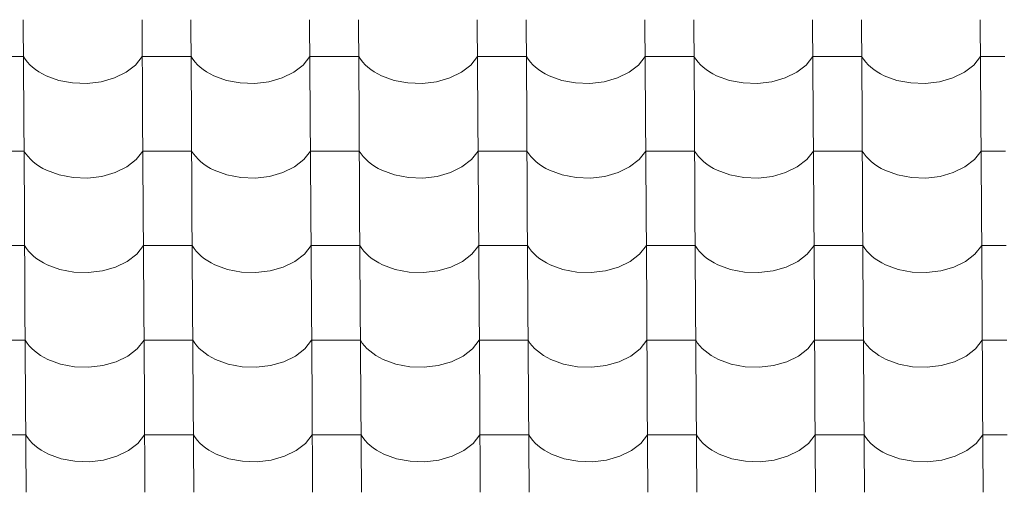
# Model space of a CAD drawing. Header units: millimetres. Extents: x -29001 to 109416, y -1251 to 13451.
# Tile 161 of 163: x -4787 to -3818, y 9963 to 10427. Entities that reach past the tile are written whole.
import ezdxf

# ---------------------------------------------------------------- set-up
doc = ezdxf.new("R2010")
doc.units = ezdxf.units.MM
doc.header["$MEASUREMENT"] = 0
doc.layers.add('POHLED JIŽNÍ_1_Konstrukce - nosné', color=7, linetype='Continuous')
doc.layers.add('POHLED JIŽNÍ_1_Nové_Výplně - Povrchové', color=7, linetype='Continuous')

# ---------------------------------------------------------------- blocks, each defined once
blk = doc.blocks.new('*X1', base_point=(-31394.74, -25864.88))
at = {"layer": 'POHLED JIŽNÍ_1_Nové_Výplně - Povrchové', "color": 21, "linetype": 'Continuous', "lineweight": 20, "true_color": 0xffaaaa}
for p, q in [((-4783.57, 10427.24), (-4782.99, 10334.56)), ((-4666.61, 10427.24), (-4666.03, 10334.56)), ((-4618.58, 10427.24), (-4618, 10334.56)), ((-4501.61, 10427.24), (-4501.03, 10334.56)), ((-4453.58, 10427.24), (-4453, 10334.56)), ((-4336.61, 10427.24), (-4336.04, 10334.56)), ((-4288.58, 10427.24), (-4288, 10334.56)), ((-4171.62, 10427.24), (-4171.04, 10334.56)), ((-4123.58, 10427.24), (-4123, 10334.56)), ((-4006.62, 10427.24), (-4006.04, 10334.56)), ((-3958.59, 10427.24), (-3958.01, 10334.56)), ((-3841.62, 10427.24), (-3841.04, 10334.56)), ((-4783.35, 10391.08), (-4807.36, 10391.08)), ((-4783.35, 10391.08), (-4781.5, 10388.29)), ((-4781.5, 10388.29), (-4779.37, 10385.59)), ((-4673, 10382.7), (-4666.38, 10391.08)), ((-4642.37, 10391.08), (-4666.38, 10391.08)), ((-4618.35, 10391.08), (-4642.37, 10391.08)), ((-4618.35, 10391.08), (-4616.51, 10388.29)), ((-4616.51, 10388.29), (-4614.37, 10385.59)), ((-4508, 10382.7), (-4501.39, 10391.08)), ((-4477.37, 10391.08), (-4501.39, 10391.08)), ((-4453.35, 10391.08), (-4477.37, 10391.08)), ((-4453.35, 10391.08), (-4451.51, 10388.29)), ((-4451.51, 10388.29), (-4449.37, 10385.59)), ((-4343, 10382.7), (-4336.39, 10391.08)), ((-4312.37, 10391.08), (-4336.39, 10391.08)), ((-4288.35, 10391.08), (-4312.37, 10391.08)), ((-4288.35, 10391.08), (-4286.51, 10388.29)), ((-4286.51, 10388.29), (-4284.37, 10385.59)), ((-4178.01, 10382.7), (-4171.39, 10391.08)), ((-4147.37, 10391.08), (-4171.39, 10391.08)), ((-4123.36, 10391.08), (-4147.37, 10391.08)), ((-4123.36, 10391.08), (-4121.52, 10388.29)), ((-4121.52, 10388.29), (-4119.38, 10385.59)), ((-4013.01, 10382.7), (-4006.39, 10391.08)), ((-3982.38, 10391.08), (-4006.39, 10391.08)), ((-3958.36, 10391.08), (-3982.38, 10391.08)), ((-3958.36, 10391.08), (-3956.52, 10388.29)), ((-3956.52, 10388.29), (-3954.38, 10385.59)), ((-3848.01, 10382.7), (-3841.4, 10391.08)), ((-3817.38, 10391.08), (-3841.4, 10391.08)), ((-4779.37, 10385.59), (-4776.94, 10383)), ((-4776.94, 10383), (-4774.25, 10380.54)), ((-4774.25, 10380.54), (-4771.29, 10378.21)), ((-4682.26, 10375.52), (-4673, 10382.7)), ((-4614.37, 10385.59), (-4611.95, 10383)), ((-4611.95, 10383), (-4609.25, 10380.54)), ((-4609.25, 10380.54), (-4606.29, 10378.21)), ((-4517.27, 10375.52), (-4508, 10382.7)), ((-4449.37, 10385.59), (-4446.95, 10383)), ((-4446.95, 10383), (-4444.25, 10380.54)), ((-4444.25, 10380.54), (-4441.3, 10378.21)), ((-4352.27, 10375.52), (-4343, 10382.7)), ((-4284.37, 10385.59), (-4281.95, 10383)), ((-4281.95, 10383), (-4279.25, 10380.54)), ((-4279.25, 10380.54), (-4276.3, 10378.21)), ((-4187.27, 10375.52), (-4178.01, 10382.7)), ((-4119.38, 10385.59), (-4116.95, 10383)), ((-4116.95, 10383), (-4114.26, 10380.54)), ((-4114.26, 10380.54), (-4111.3, 10378.21)), ((-4022.27, 10375.52), (-4013.01, 10382.7)), ((-3954.38, 10385.59), (-3951.96, 10383)), ((-3951.96, 10383), (-3949.26, 10380.54)), ((-3949.26, 10380.54), (-3946.3, 10378.21)), ((-3857.28, 10375.52), (-3848.01, 10382.7)), ((-4771.29, 10378.21), (-4768.09, 10376.04)), ((-4768.09, 10376.04), (-4764.67, 10374.02)), ((-4764.67, 10374.02), (-4761.04, 10372.17)), ((-4761.04, 10372.17), (-4748.56, 10367.6)), ((-4706.74, 10366.21), (-4693.71, 10369.93)), ((-4693.71, 10369.93), (-4682.26, 10375.52)), ((-4606.29, 10378.21), (-4603.1, 10376.04)), ((-4603.1, 10376.04), (-4599.67, 10374.02)), ((-4599.67, 10374.02), (-4596.04, 10372.17)), ((-4596.04, 10372.17), (-4583.57, 10367.6)), ((-4541.74, 10366.21), (-4528.71, 10369.93)), ((-4528.71, 10369.93), (-4517.27, 10375.52)), ((-4441.3, 10378.21), (-4438.1, 10376.04)), ((-4438.1, 10376.04), (-4434.67, 10374.02)), ((-4434.67, 10374.02), (-4431.04, 10372.17)), ((-4431.04, 10372.17), (-4418.57, 10367.6)), ((-4376.75, 10366.21), (-4363.71, 10369.93)), ((-4363.71, 10369.93), (-4352.27, 10375.52)), ((-4276.3, 10378.21), (-4273.1, 10376.04)), ((-4273.1, 10376.04), (-4269.68, 10374.02)), ((-4269.68, 10374.02), (-4266.04, 10372.17)), ((-4266.04, 10372.17), (-4253.57, 10367.6)), ((-4211.75, 10366.21), (-4198.71, 10369.93)), ((-4198.71, 10369.93), (-4187.27, 10375.52)), ((-4111.3, 10378.21), (-4108.1, 10376.04)), ((-4108.1, 10376.04), (-4104.68, 10374.02)), ((-4104.68, 10374.02), (-4101.05, 10372.17)), ((-4101.05, 10372.17), (-4088.57, 10367.6)), ((-4046.75, 10366.21), (-4033.72, 10369.93)), ((-4033.72, 10369.93), (-4022.27, 10375.52)), ((-3946.3, 10378.21), (-3943.11, 10376.04)), ((-3943.11, 10376.04), (-3939.68, 10374.02)), ((-3939.68, 10374.02), (-3936.05, 10372.17)), ((-3936.05, 10372.17), (-3923.58, 10367.6)), ((-3881.75, 10366.21), (-3868.72, 10369.93)), ((-3868.72, 10369.93), (-3857.28, 10375.52)), ((-4748.56, 10367.6), (-4734.89, 10365.01)), ((-4734.89, 10365.01), (-4720.71, 10364.54)), ((-4720.71, 10364.54), (-4706.74, 10366.21)), ((-4583.57, 10367.6), (-4569.89, 10365.01)), ((-4569.89, 10365.01), (-4555.71, 10364.54)), ((-4555.71, 10364.54), (-4541.74, 10366.21)), ((-4418.57, 10367.6), (-4404.89, 10365.01)), ((-4404.89, 10365.01), (-4390.71, 10364.54)), ((-4390.71, 10364.54), (-4376.75, 10366.21)), ((-4253.57, 10367.6), (-4239.9, 10365.01)), ((-4239.9, 10365.01), (-4225.71, 10364.54)), ((-4225.71, 10364.54), (-4211.75, 10366.21)), ((-4088.57, 10367.6), (-4074.9, 10365.01)), ((-4074.9, 10365.01), (-4060.72, 10364.54)), ((-4060.72, 10364.54), (-4046.75, 10366.21)), ((-3923.58, 10367.6), (-3909.9, 10365.01)), ((-3909.9, 10365.01), (-3895.72, 10364.54)), ((-3895.72, 10364.54), (-3881.75, 10366.21)), ((-4782.99, 10334.23), (-4782.41, 10241.55)), ((-4666.03, 10334.23), (-4665.45, 10241.55)), ((-4617.99, 10334.23), (-4617.41, 10241.55)), ((-4501.03, 10334.23), (-4500.45, 10241.55)), ((-4453, 10334.23), (-4452.42, 10241.55)), ((-4336.03, 10334.23), (-4335.45, 10241.55)), ((-4288, 10334.23), (-4287.42, 10241.55)), ((-4171.04, 10334.23), (-4170.46, 10241.55)), ((-4123, 10334.23), (-4122.42, 10241.55)), ((-4006.04, 10334.23), (-4005.46, 10241.55)), ((-3958, 10334.23), (-3957.42, 10241.55)), ((-3841.04, 10334.23), (-3840.46, 10241.55)), ((-4782.76, 10298.07), (-4806.78, 10298.07)), ((-4782.76, 10298.07), (-4780.92, 10295.28)), ((-4780.92, 10295.28), (-4778.79, 10292.58)), ((-4778.79, 10292.58), (-4776.36, 10290)), ((-4672.42, 10289.69), (-4665.8, 10298.07)), ((-4641.78, 10298.07), (-4665.8, 10298.07)), ((-4617.77, 10298.07), (-4641.78, 10298.07)), ((-4617.77, 10298.07), (-4615.93, 10295.28)), ((-4615.93, 10295.28), (-4613.79, 10292.58)), ((-4613.79, 10292.58), (-4611.36, 10290)), ((-4507.42, 10289.69), (-4500.8, 10298.07)), ((-4476.79, 10298.07), (-4500.8, 10298.07)), ((-4452.77, 10298.07), (-4476.79, 10298.07)), ((-4452.77, 10298.07), (-4450.93, 10295.28)), ((-4450.93, 10295.28), (-4448.79, 10292.58)), ((-4448.79, 10292.58), (-4446.37, 10290)), ((-4342.42, 10289.69), (-4335.81, 10298.07)), ((-4311.79, 10298.07), (-4335.81, 10298.07)), ((-4287.77, 10298.07), (-4311.79, 10298.07)), ((-4287.77, 10298.07), (-4285.93, 10295.28)), ((-4285.93, 10295.28), (-4283.79, 10292.58)), ((-4283.79, 10292.58), (-4281.37, 10290)), ((-4177.43, 10289.69), (-4170.81, 10298.07)), ((-4146.79, 10298.07), (-4170.81, 10298.07)), ((-4122.78, 10298.07), (-4146.79, 10298.07)), ((-4122.78, 10298.07), (-4120.93, 10295.28)), ((-4120.93, 10295.28), (-4118.8, 10292.58)), ((-4118.8, 10292.58), (-4116.37, 10290)), ((-4012.43, 10289.69), (-4005.81, 10298.07)), ((-3981.8, 10298.07), (-4005.81, 10298.07)), ((-3957.78, 10298.07), (-3981.8, 10298.07)), ((-3957.78, 10298.07), (-3955.94, 10295.28)), ((-3955.94, 10295.28), (-3953.8, 10292.58)), ((-3953.8, 10292.58), (-3951.37, 10290)), ((-3847.43, 10289.69), (-3840.82, 10298.07)), ((-3816.8, 10298.07), (-3840.82, 10298.07)), ((-4776.36, 10290), (-4773.67, 10287.53)), ((-4773.67, 10287.53), (-4770.71, 10285.2)), ((-4770.71, 10285.2), (-4767.51, 10283.03)), ((-4767.51, 10283.03), (-4764.09, 10281.01)), ((-4693.12, 10276.92), (-4681.68, 10282.51)), ((-4681.68, 10282.51), (-4672.42, 10289.69)), ((-4611.36, 10290), (-4608.67, 10287.53)), ((-4608.67, 10287.53), (-4605.71, 10285.2)), ((-4605.71, 10285.2), (-4602.51, 10283.03)), ((-4602.51, 10283.03), (-4599.09, 10281.01)), ((-4528.13, 10276.92), (-4516.69, 10282.51)), ((-4516.69, 10282.51), (-4507.42, 10289.69)), ((-4446.37, 10290), (-4443.67, 10287.53)), ((-4443.67, 10287.53), (-4440.72, 10285.2)), ((-4440.72, 10285.2), (-4437.52, 10283.03)), ((-4437.52, 10283.03), (-4434.09, 10281.01)), ((-4363.13, 10276.92), (-4351.69, 10282.51)), ((-4351.69, 10282.51), (-4342.42, 10289.69)), ((-4281.37, 10290), (-4278.67, 10287.53)), ((-4278.67, 10287.53), (-4275.72, 10285.2)), ((-4275.72, 10285.2), (-4272.52, 10283.03)), ((-4272.52, 10283.03), (-4269.09, 10281.01)), ((-4198.13, 10276.92), (-4186.69, 10282.51)), ((-4186.69, 10282.51), (-4177.43, 10289.69)), ((-4116.37, 10290), (-4113.68, 10287.53)), ((-4113.68, 10287.53), (-4110.72, 10285.2)), ((-4110.72, 10285.2), (-4107.52, 10283.03)), ((-4107.52, 10283.03), (-4104.1, 10281.01)), ((-4033.14, 10276.92), (-4021.69, 10282.51)), ((-4021.69, 10282.51), (-4012.43, 10289.69)), ((-3951.37, 10290), (-3948.68, 10287.53)), ((-3948.68, 10287.53), (-3945.72, 10285.2)), ((-3945.72, 10285.2), (-3942.52, 10283.03)), ((-3942.52, 10283.03), (-3939.1, 10281.01)), ((-3868.14, 10276.92), (-3856.7, 10282.51)), ((-3856.7, 10282.51), (-3847.43, 10289.69)), ((-4764.09, 10281.01), (-4760.45, 10279.16)), ((-4760.45, 10279.16), (-4747.98, 10274.59)), ((-4747.98, 10274.59), (-4734.31, 10272)), ((-4734.31, 10272), (-4720.12, 10271.53)), ((-4720.12, 10271.53), (-4706.16, 10273.2)), ((-4706.16, 10273.2), (-4693.12, 10276.92)), ((-4599.09, 10281.01), (-4595.46, 10279.16)), ((-4595.46, 10279.16), (-4582.98, 10274.59)), ((-4582.98, 10274.59), (-4569.31, 10272)), ((-4569.31, 10272), (-4555.13, 10271.53)), ((-4555.13, 10271.53), (-4541.16, 10273.2)), ((-4541.16, 10273.2), (-4528.13, 10276.92)), ((-4434.09, 10281.01), (-4430.46, 10279.16)), ((-4430.46, 10279.16), (-4417.99, 10274.59)), ((-4417.99, 10274.59), (-4404.31, 10272)), ((-4404.31, 10272), (-4390.13, 10271.53)), ((-4390.13, 10271.53), (-4376.17, 10273.2)), ((-4376.17, 10273.2), (-4363.13, 10276.92)), ((-4269.09, 10281.01), (-4265.46, 10279.16)), ((-4265.46, 10279.16), (-4252.99, 10274.59)), ((-4252.99, 10274.59), (-4239.31, 10272)), ((-4239.31, 10272), (-4225.13, 10271.53)), ((-4225.13, 10271.53), (-4211.17, 10273.2)), ((-4211.17, 10273.2), (-4198.13, 10276.92)), ((-4104.1, 10281.01), (-4100.46, 10279.16)), ((-4100.46, 10279.16), (-4087.99, 10274.59)), ((-4087.99, 10274.59), (-4074.32, 10272)), ((-4074.32, 10272), (-4060.14, 10271.53)), ((-4060.14, 10271.53), (-4046.17, 10273.2)), ((-4046.17, 10273.2), (-4033.14, 10276.92)), ((-3939.1, 10281.01), (-3935.47, 10279.16)), ((-3935.47, 10279.16), (-3922.99, 10274.59)), ((-3922.99, 10274.59), (-3909.32, 10272)), ((-3909.32, 10272), (-3895.14, 10271.53)), ((-3895.14, 10271.53), (-3881.17, 10273.2)), ((-3881.17, 10273.2), (-3868.14, 10276.92)), ((-4782.41, 10241.22), (-4781.83, 10148.54)), ((-4665.45, 10241.22), (-4664.87, 10148.54)), ((-4617.41, 10241.22), (-4616.83, 10148.54)), ((-4500.45, 10241.22), (-4499.87, 10148.54)), ((-4452.41, 10241.22), (-4451.84, 10148.54)), ((-4335.45, 10241.22), (-4334.87, 10148.54)), ((-4287.42, 10241.22), (-4286.84, 10148.54)), ((-4170.45, 10241.22), (-4169.87, 10148.54)), ((-4122.42, 10241.22), (-4121.84, 10148.54)), ((-4005.46, 10241.22), (-4004.88, 10148.54)), ((-3957.42, 10241.22), (-3956.84, 10148.54)), ((-3840.46, 10241.22), (-3839.88, 10148.54)), ((-4782.18, 10205.06), (-4806.2, 10205.06)), ((-4782.18, 10205.06), (-4780.34, 10202.27)), ((-4671.84, 10196.68), (-4665.22, 10205.06)), ((-4641.2, 10205.06), (-4665.22, 10205.06)), ((-4617.19, 10205.06), (-4641.2, 10205.06)), ((-4617.19, 10205.06), (-4615.34, 10202.27)), ((-4506.84, 10196.68), (-4500.22, 10205.06)), ((-4476.21, 10205.06), (-4500.22, 10205.06)), ((-4452.19, 10205.06), (-4476.21, 10205.06)), ((-4452.19, 10205.06), (-4450.35, 10202.27)), ((-4341.84, 10196.68), (-4335.23, 10205.06)), ((-4311.21, 10205.06), (-4335.23, 10205.06)), ((-4287.19, 10205.06), (-4311.21, 10205.06)), ((-4287.19, 10205.06), (-4285.35, 10202.27)), ((-4176.84, 10196.68), (-4170.23, 10205.06)), ((-4146.21, 10205.06), (-4170.23, 10205.06)), ((-4122.19, 10205.06), (-4146.21, 10205.06)), ((-4122.19, 10205.06), (-4120.35, 10202.27)), ((-4011.85, 10196.68), (-4005.23, 10205.06)), ((-3981.21, 10205.06), (-4005.23, 10205.06)), ((-3957.2, 10205.06), (-3981.21, 10205.06)), ((-3957.2, 10205.06), (-3955.35, 10202.27)), ((-3846.85, 10196.68), (-3840.23, 10205.06)), ((-3816.22, 10205.06), (-3840.23, 10205.06)), ((-4780.34, 10202.27), (-4778.2, 10199.57)), ((-4778.2, 10199.57), (-4775.78, 10196.99)), ((-4775.78, 10196.99), (-4773.08, 10194.52)), ((-4773.08, 10194.52), (-4770.13, 10192.2)), ((-4681.1, 10189.51), (-4671.84, 10196.68)), ((-4615.34, 10202.27), (-4613.21, 10199.57)), ((-4613.21, 10199.57), (-4610.78, 10196.99)), ((-4610.78, 10196.99), (-4608.09, 10194.52)), ((-4608.09, 10194.52), (-4605.13, 10192.2)), ((-4516.1, 10189.51), (-4506.84, 10196.68)), ((-4450.35, 10202.27), (-4448.21, 10199.57)), ((-4448.21, 10199.57), (-4445.79, 10196.99)), ((-4445.79, 10196.99), (-4443.09, 10194.52)), ((-4443.09, 10194.52), (-4440.13, 10192.2)), ((-4351.11, 10189.51), (-4341.84, 10196.68)), ((-4285.35, 10202.27), (-4283.21, 10199.57)), ((-4283.21, 10199.57), (-4280.79, 10196.99)), ((-4280.79, 10196.99), (-4278.09, 10194.52)), ((-4278.09, 10194.52), (-4275.14, 10192.2)), ((-4186.11, 10189.51), (-4176.84, 10196.68)), ((-4120.35, 10202.27), (-4118.21, 10199.57)), ((-4118.21, 10199.57), (-4115.79, 10196.99)), ((-4115.79, 10196.99), (-4113.09, 10194.52)), ((-4113.09, 10194.52), (-4110.14, 10192.2)), ((-4021.11, 10189.51), (-4011.85, 10196.68)), ((-3955.35, 10202.27), (-3953.22, 10199.57)), ((-3953.22, 10199.57), (-3950.79, 10196.99)), ((-3950.79, 10196.99), (-3948.1, 10194.52)), ((-3948.1, 10194.52), (-3945.14, 10192.2)), ((-3856.11, 10189.51), (-3846.85, 10196.68)), ((-4770.13, 10192.2), (-4766.93, 10190.02)), ((-4766.93, 10190.02), (-4763.51, 10188)), ((-4763.51, 10188), (-4759.87, 10186.15)), ((-4759.87, 10186.15), (-4747.4, 10181.58)), ((-4692.54, 10183.91), (-4681.1, 10189.51)), ((-4605.13, 10192.2), (-4601.93, 10190.02)), ((-4601.93, 10190.02), (-4598.51, 10188)), ((-4598.51, 10188), (-4594.88, 10186.15)), ((-4594.88, 10186.15), (-4582.4, 10181.58)), ((-4527.55, 10183.91), (-4516.1, 10189.51)), ((-4440.13, 10192.2), (-4436.94, 10190.02)), ((-4436.94, 10190.02), (-4433.51, 10188)), ((-4433.51, 10188), (-4429.88, 10186.15)), ((-4429.88, 10186.15), (-4417.41, 10181.58)), ((-4362.55, 10183.91), (-4351.11, 10189.51)), ((-4275.14, 10192.2), (-4271.94, 10190.02)), ((-4271.94, 10190.02), (-4268.51, 10188)), ((-4268.51, 10188), (-4264.88, 10186.15)), ((-4264.88, 10186.15), (-4252.41, 10181.58)), ((-4197.55, 10183.91), (-4186.11, 10189.51)), ((-4110.14, 10192.2), (-4106.94, 10190.02)), ((-4106.94, 10190.02), (-4103.52, 10188)), ((-4103.52, 10188), (-4099.88, 10186.15)), ((-4099.88, 10186.15), (-4087.41, 10181.58)), ((-4032.55, 10183.91), (-4021.11, 10189.51)), ((-3945.14, 10192.2), (-3941.94, 10190.02)), ((-3941.94, 10190.02), (-3938.52, 10188)), ((-3938.52, 10188), (-3934.89, 10186.15)), ((-3934.89, 10186.15), (-3922.41, 10181.58)), ((-3867.56, 10183.91), (-3856.11, 10189.51)), ((-4747.4, 10181.58), (-4733.72, 10178.99)), ((-4733.72, 10178.99), (-4719.54, 10178.52)), ((-4719.54, 10178.52), (-4705.58, 10180.19)), ((-4705.58, 10180.19), (-4692.54, 10183.91)), ((-4582.4, 10181.58), (-4568.73, 10178.99)), ((-4568.73, 10178.99), (-4554.55, 10178.52)), ((-4554.55, 10178.52), (-4540.58, 10180.19)), ((-4540.58, 10180.19), (-4527.55, 10183.91)), ((-4417.41, 10181.58), (-4403.73, 10178.99)), ((-4403.73, 10178.99), (-4389.55, 10178.52)), ((-4389.55, 10178.52), (-4375.58, 10180.19)), ((-4375.58, 10180.19), (-4362.55, 10183.91)), ((-4252.41, 10181.58), (-4238.73, 10178.99)), ((-4238.73, 10178.99), (-4224.55, 10178.52)), ((-4224.55, 10178.52), (-4210.59, 10180.19)), ((-4210.59, 10180.19), (-4197.55, 10183.91)), ((-4087.41, 10181.58), (-4073.74, 10178.99)), ((-4073.74, 10178.99), (-4059.55, 10178.52)), ((-4059.55, 10178.52), (-4045.59, 10180.19)), ((-4045.59, 10180.19), (-4032.55, 10183.91)), ((-3922.41, 10181.58), (-3908.74, 10178.99)), ((-3908.74, 10178.99), (-3894.56, 10178.52)), ((-3894.56, 10178.52), (-3880.59, 10180.19)), ((-3880.59, 10180.19), (-3867.56, 10183.91)), ((-4781.83, 10148.21), (-4781.25, 10055.54)), ((-4664.86, 10148.21), (-4664.29, 10055.54)), ((-4616.83, 10148.21), (-4616.25, 10055.54)), ((-4499.87, 10148.21), (-4499.29, 10055.54)), ((-4451.83, 10148.21), (-4451.25, 10055.54)), ((-4334.87, 10148.21), (-4334.29, 10055.54)), ((-4286.84, 10148.21), (-4286.26, 10055.54)), ((-4169.87, 10148.21), (-4169.29, 10055.54)), ((-4121.84, 10148.21), (-4121.26, 10055.54)), ((-4004.88, 10148.21), (-4004.3, 10055.54)), ((-3956.84, 10148.21), (-3956.26, 10055.54)), ((-3839.88, 10148.21), (-3839.3, 10055.54)), ((-4781.6, 10112.05), (-4805.62, 10112.05)), ((-4781.6, 10112.05), (-4779.76, 10109.26)), ((-4779.76, 10109.26), (-4777.62, 10106.56)), ((-4671.25, 10103.67), (-4664.64, 10112.05)), ((-4640.62, 10112.05), (-4664.64, 10112.05)), ((-4616.6, 10112.05), (-4640.62, 10112.05)), ((-4616.6, 10112.05), (-4614.76, 10109.26)), ((-4614.76, 10109.26), (-4612.62, 10106.56)), ((-4506.26, 10103.67), (-4499.64, 10112.05)), ((-4475.62, 10112.05), (-4499.64, 10112.05)), ((-4451.61, 10112.05), (-4475.62, 10112.05)), ((-4451.61, 10112.05), (-4449.77, 10109.26)), ((-4449.77, 10109.26), (-4447.63, 10106.56)), ((-4341.26, 10103.67), (-4334.64, 10112.05)), ((-4310.63, 10112.05), (-4334.64, 10112.05)), ((-4286.61, 10112.05), (-4310.63, 10112.05)), ((-4286.61, 10112.05), (-4284.77, 10109.26)), ((-4284.77, 10109.26), (-4282.63, 10106.56)), ((-4176.26, 10103.67), (-4169.65, 10112.05)), ((-4145.63, 10112.05), (-4169.65, 10112.05)), ((-4121.61, 10112.05), (-4145.63, 10112.05)), ((-4121.61, 10112.05), (-4119.77, 10109.26)), ((-4119.77, 10109.26), (-4117.63, 10106.56)), ((-4011.26, 10103.67), (-4004.65, 10112.05)), ((-3980.63, 10112.05), (-4004.65, 10112.05)), ((-3956.61, 10112.05), (-3980.63, 10112.05)), ((-3956.61, 10112.05), (-3954.77, 10109.26)), ((-3954.77, 10109.26), (-3952.64, 10106.56)), ((-3846.27, 10103.67), (-3839.65, 10112.05)), ((-3815.63, 10112.05), (-3839.65, 10112.05)), ((-4777.62, 10106.56), (-4775.2, 10103.98)), ((-4775.2, 10103.98), (-4772.5, 10101.51)), ((-4772.5, 10101.51), (-4769.55, 10099.19)), ((-4769.55, 10099.19), (-4766.35, 10097.01)), ((-4680.52, 10096.5), (-4671.25, 10103.67)), ((-4612.62, 10106.56), (-4610.2, 10103.98)), ((-4610.2, 10103.98), (-4607.5, 10101.51)), ((-4607.5, 10101.51), (-4604.55, 10099.19)), ((-4604.55, 10099.19), (-4601.35, 10097.01)), ((-4515.52, 10096.5), (-4506.26, 10103.67)), ((-4447.63, 10106.56), (-4445.2, 10103.98)), ((-4445.2, 10103.98), (-4442.51, 10101.51)), ((-4442.51, 10101.51), (-4439.55, 10099.19)), ((-4439.55, 10099.19), (-4436.35, 10097.01)), ((-4350.52, 10096.5), (-4341.26, 10103.67)), ((-4282.63, 10106.56), (-4280.21, 10103.98)), ((-4280.21, 10103.98), (-4277.51, 10101.51)), ((-4277.51, 10101.51), (-4274.55, 10099.19)), ((-4274.55, 10099.19), (-4271.36, 10097.01)), ((-4185.53, 10096.5), (-4176.26, 10103.67)), ((-4117.63, 10106.56), (-4115.21, 10103.98)), ((-4115.21, 10103.98), (-4112.51, 10101.51)), ((-4112.51, 10101.51), (-4109.56, 10099.19)), ((-4109.56, 10099.19), (-4106.36, 10097.01)), ((-4020.53, 10096.5), (-4011.26, 10103.67)), ((-3952.64, 10106.56), (-3950.21, 10103.98)), ((-3950.21, 10103.98), (-3947.52, 10101.51)), ((-3947.52, 10101.51), (-3944.56, 10099.19)), ((-3944.56, 10099.19), (-3941.36, 10097.01)), ((-3855.53, 10096.5), (-3846.27, 10103.67)), ((-4766.35, 10097.01), (-4762.92, 10094.99)), ((-4762.92, 10094.99), (-4759.29, 10093.14)), ((-4759.29, 10093.14), (-4746.82, 10088.57)), ((-4746.82, 10088.57), (-4733.14, 10085.98)), ((-4705, 10087.18), (-4691.96, 10090.91)), ((-4691.96, 10090.91), (-4680.52, 10096.5)), ((-4601.35, 10097.01), (-4597.93, 10094.99)), ((-4597.93, 10094.99), (-4594.29, 10093.14)), ((-4594.29, 10093.14), (-4581.82, 10088.57)), ((-4581.82, 10088.57), (-4568.15, 10085.98)), ((-4540, 10087.18), (-4526.96, 10090.91)), ((-4526.96, 10090.91), (-4515.52, 10096.5)), ((-4436.35, 10097.01), (-4432.93, 10094.99)), ((-4432.93, 10094.99), (-4429.3, 10093.14)), ((-4429.3, 10093.14), (-4416.82, 10088.57)), ((-4416.82, 10088.57), (-4403.15, 10085.98)), ((-4375, 10087.18), (-4361.97, 10090.91)), ((-4361.97, 10090.91), (-4350.52, 10096.5)), ((-4271.36, 10097.01), (-4267.93, 10094.99)), ((-4267.93, 10094.99), (-4264.3, 10093.14)), ((-4264.3, 10093.14), (-4251.83, 10088.57)), ((-4251.83, 10088.57), (-4238.15, 10085.98)), ((-4210.01, 10087.18), (-4196.97, 10090.91)), ((-4196.97, 10090.91), (-4185.53, 10096.5)), ((-4106.36, 10097.01), (-4102.93, 10094.99)), ((-4102.93, 10094.99), (-4099.3, 10093.14)), ((-4099.3, 10093.14), (-4086.83, 10088.57)), ((-4086.83, 10088.57), (-4073.15, 10085.98)), ((-4045.01, 10087.18), (-4031.97, 10090.91)), ((-4031.97, 10090.91), (-4020.53, 10096.5)), ((-3941.36, 10097.01), (-3937.94, 10094.99)), ((-3937.94, 10094.99), (-3934.3, 10093.14)), ((-3934.3, 10093.14), (-3921.83, 10088.57)), ((-3921.83, 10088.57), (-3908.16, 10085.98)), ((-3880.01, 10087.18), (-3866.97, 10090.91)), ((-3866.97, 10090.91), (-3855.53, 10096.5)), ((-4733.14, 10085.98), (-4718.96, 10085.51)), ((-4718.96, 10085.51), (-4705, 10087.18)), ((-4568.15, 10085.98), (-4553.96, 10085.51)), ((-4553.96, 10085.51), (-4540, 10087.18)), ((-4403.15, 10085.98), (-4388.97, 10085.51)), ((-4388.97, 10085.51), (-4375, 10087.18)), ((-4238.15, 10085.98), (-4223.97, 10085.51)), ((-4223.97, 10085.51), (-4210.01, 10087.18)), ((-4073.15, 10085.98), (-4058.97, 10085.51)), ((-4058.97, 10085.51), (-4045.01, 10087.18)), ((-3908.16, 10085.98), (-3893.97, 10085.51)), ((-3893.97, 10085.51), (-3880.01, 10087.18)), ((-4781.25, 10055.2), (-4780.67, 9962.53)), ((-4664.28, 10055.2), (-4663.7, 9962.53)), ((-4616.25, 10055.2), (-4615.67, 9962.53)), ((-4499.29, 10055.2), (-4498.71, 9962.53)), ((-4451.25, 10055.2), (-4450.67, 9962.53)), ((-4334.29, 10055.2), (-4333.71, 9962.53)), ((-4286.25, 10055.2), (-4285.67, 9962.53)), ((-4169.29, 10055.2), (-4168.71, 9962.53)), ((-4121.26, 10055.2), (-4120.68, 9962.53)), ((-4004.29, 10055.2), (-4003.71, 9962.53)), ((-3956.26, 10055.2), (-3955.68, 9962.53)), ((-3839.3, 10055.2), (-3838.72, 9962.53)), ((-4781.02, 10019.04), (-4805.04, 10019.04)), ((-4781.02, 10019.04), (-4779.18, 10016.25)), ((-4779.18, 10016.25), (-4777.04, 10013.56)), ((-4777.04, 10013.56), (-4774.62, 10010.97)), ((-4774.62, 10010.97), (-4771.92, 10008.5)), ((-4679.94, 10003.49), (-4670.67, 10010.66)), ((-4670.67, 10010.66), (-4664.06, 10019.04)), ((-4640.04, 10019.04), (-4664.06, 10019.04)), ((-4616.02, 10019.04), (-4640.04, 10019.04)), ((-4616.02, 10019.04), (-4614.18, 10016.25)), ((-4614.18, 10016.25), (-4612.04, 10013.56)), ((-4612.04, 10013.56), (-4609.62, 10010.97)), ((-4609.62, 10010.97), (-4606.92, 10008.5)), ((-4514.94, 10003.49), (-4505.68, 10010.66)), ((-4505.68, 10010.66), (-4499.06, 10019.04)), ((-4475.04, 10019.04), (-4499.06, 10019.04)), ((-4451.03, 10019.04), (-4475.04, 10019.04)), ((-4451.03, 10019.04), (-4449.18, 10016.25)), ((-4449.18, 10016.25), (-4447.05, 10013.56)), ((-4447.05, 10013.56), (-4444.62, 10010.97)), ((-4444.62, 10010.97), (-4441.93, 10008.5)), ((-4349.94, 10003.49), (-4340.68, 10010.66)), ((-4340.68, 10010.66), (-4334.06, 10019.04)), ((-4310.05, 10019.04), (-4334.06, 10019.04)), ((-4286.03, 10019.04), (-4310.05, 10019.04)), ((-4286.03, 10019.04), (-4284.19, 10016.25)), ((-4284.19, 10016.25), (-4282.05, 10013.56)), ((-4282.05, 10013.56), (-4279.62, 10010.97)), ((-4279.62, 10010.97), (-4276.93, 10008.5)), ((-4184.95, 10003.49), (-4175.68, 10010.66)), ((-4175.68, 10010.66), (-4169.07, 10019.04)), ((-4145.05, 10019.04), (-4169.07, 10019.04)), ((-4121.03, 10019.04), (-4145.05, 10019.04)), ((-4121.03, 10019.04), (-4119.19, 10016.25)), ((-4119.19, 10016.25), (-4117.05, 10013.56)), ((-4117.05, 10013.56), (-4114.63, 10010.97)), ((-4114.63, 10010.97), (-4111.93, 10008.5)), ((-4019.95, 10003.49), (-4010.68, 10010.66)), ((-4010.68, 10010.66), (-4004.07, 10019.04)), ((-3980.05, 10019.04), (-4004.07, 10019.04)), ((-3956.03, 10019.04), (-3980.05, 10019.04)), ((-3956.03, 10019.04), (-3954.19, 10016.25)), ((-3954.19, 10016.25), (-3952.05, 10013.56)), ((-3952.05, 10013.56), (-3949.63, 10010.97)), ((-3949.63, 10010.97), (-3946.93, 10008.5)), ((-3854.95, 10003.49), (-3845.69, 10010.66)), ((-3845.69, 10010.66), (-3839.07, 10019.04)), ((-3815.05, 10019.04), (-3839.07, 10019.04)), ((-4771.92, 10008.5), (-4768.97, 10006.18)), ((-4768.97, 10006.18), (-4765.77, 10004)), ((-4765.77, 10004), (-4762.34, 10001.98)), ((-4762.34, 10001.98), (-4758.71, 10000.13)), ((-4691.38, 9997.9), (-4679.94, 10003.49)), ((-4606.92, 10008.5), (-4603.97, 10006.18)), ((-4603.97, 10006.18), (-4600.77, 10004)), ((-4600.77, 10004), (-4597.34, 10001.98)), ((-4597.34, 10001.98), (-4593.71, 10000.13)), ((-4526.38, 9997.9), (-4514.94, 10003.49)), ((-4441.93, 10008.5), (-4438.97, 10006.18)), ((-4438.97, 10006.18), (-4435.77, 10004)), ((-4435.77, 10004), (-4432.35, 10001.98)), ((-4432.35, 10001.98), (-4428.71, 10000.13)), ((-4361.39, 9997.9), (-4349.94, 10003.49)), ((-4276.93, 10008.5), (-4273.97, 10006.18)), ((-4273.97, 10006.18), (-4270.77, 10004)), ((-4270.77, 10004), (-4267.35, 10001.98)), ((-4267.35, 10001.98), (-4263.72, 10000.13)), ((-4196.39, 9997.9), (-4184.95, 10003.49)), ((-4111.93, 10008.5), (-4108.98, 10006.18)), ((-4108.98, 10006.18), (-4105.78, 10004)), ((-4105.78, 10004), (-4102.35, 10001.98)), ((-4102.35, 10001.98), (-4098.72, 10000.13)), ((-4031.39, 9997.9), (-4019.95, 10003.49)), ((-3946.93, 10008.5), (-3943.98, 10006.18)), ((-3943.98, 10006.18), (-3940.78, 10004)), ((-3940.78, 10004), (-3937.36, 10001.98)), ((-3937.36, 10001.98), (-3933.72, 10000.13)), ((-3866.39, 9997.9), (-3854.95, 10003.49)), ((-4758.71, 10000.13), (-4746.24, 9995.56)), ((-4746.24, 9995.56), (-4732.56, 9992.97)), ((-4732.56, 9992.97), (-4718.38, 9992.5)), ((-4718.38, 9992.5), (-4704.42, 9994.17)), ((-4704.42, 9994.17), (-4691.38, 9997.9)), ((-4593.71, 10000.13), (-4581.24, 9995.56)), ((-4581.24, 9995.56), (-4567.56, 9992.97)), ((-4567.56, 9992.97), (-4553.38, 9992.5)), ((-4553.38, 9992.5), (-4539.42, 9994.17)), ((-4539.42, 9994.17), (-4526.38, 9997.9)), ((-4428.71, 10000.13), (-4416.24, 9995.56)), ((-4416.24, 9995.56), (-4402.57, 9992.97)), ((-4402.57, 9992.97), (-4388.39, 9992.5)), ((-4388.39, 9992.5), (-4374.42, 9994.17)), ((-4374.42, 9994.17), (-4361.39, 9997.9)), ((-4263.72, 10000.13), (-4251.25, 9995.56)), ((-4251.25, 9995.56), (-4237.57, 9992.97)), ((-4237.57, 9992.97), (-4223.39, 9992.5)), ((-4223.39, 9992.5), (-4209.42, 9994.17)), ((-4209.42, 9994.17), (-4196.39, 9997.9)), ((-4098.72, 10000.13), (-4086.25, 9995.56)), ((-4086.25, 9995.56), (-4072.57, 9992.97)), ((-4072.57, 9992.97), (-4058.39, 9992.5)), ((-4058.39, 9992.5), (-4044.43, 9994.17)), ((-4044.43, 9994.17), (-4031.39, 9997.9)), ((-3933.72, 10000.13), (-3921.25, 9995.56)), ((-3921.25, 9995.56), (-3907.57, 9992.97)), ((-3907.57, 9992.97), (-3893.39, 9992.5)), ((-3893.39, 9992.5), (-3879.43, 9994.17)), ((-3879.43, 9994.17), (-3866.39, 9997.9))]:
    blk.add_line(p, q, dxfattribs=at)

msp = doc.modelspace()

# ---------------------------------------------------------------- block references
at = {"layer": 'POHLED JIŽNÍ_1_Konstrukce - nosné', "color": 9, "linetype": 'Continuous', "lineweight": 13}
msp.add_blockref('*X1', (-31394.74, -25864.88), dxfattribs=at)

doc.saveas('drawing.dxf')
